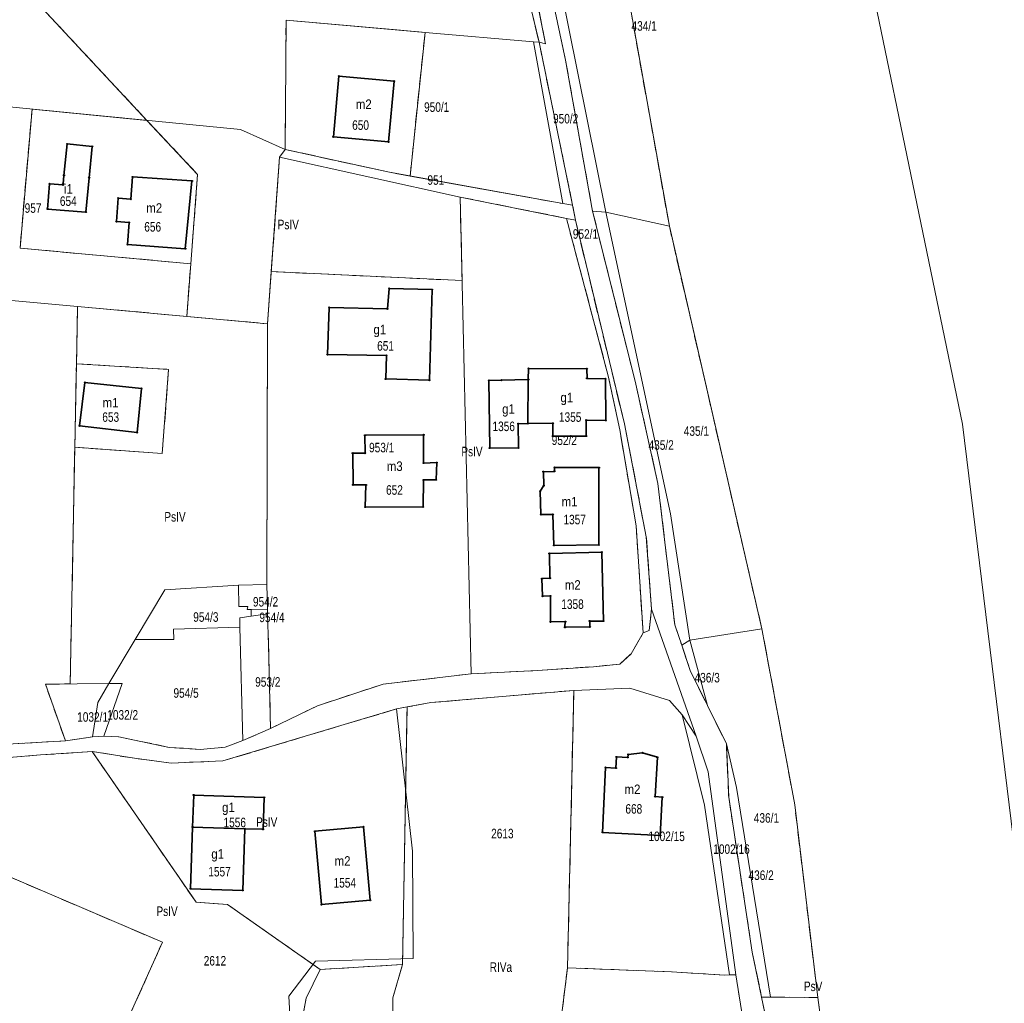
# Model space of a CAD drawing. Header units: metres. Extents: x 7496145 to 7500200, y 5498500 to 5502080.
# Tile 55 of 202: x 7497419 to 7497574, y 5500305 to 5500459. Entities that reach past the tile are written whole.
import ezdxf
from ezdxf.enums import TextEntityAlignment as Align

# ---------------------------------------------------------------- set-up
doc = ezdxf.new("R2010")
doc.units = ezdxf.units.M
doc.header["$MEASUREMENT"] = 0
for name, pattern in [('2.25_0.75', [3, 2.25, -0.75]), ('219-1000', [0]), ('egug-1000', [0])]:
    doc.linetypes.add(name, pattern=pattern)
doc.layers.get('0').update_dxf_attribs({"color": 2, "linetype": 'CONTINUOUS', "lineweight": 5})
for name, color, linetype in [('209-oznaczenie konturu klasyfikacyjnego', 7, 'CONTINUOUS'), ('211-numer działki ewidencyjnej', 7, 'CONTINUOUS'), ('217-kontur klasyfikacyjny', 7, 'CONTINUOUS'), ('218-kontur użytku gruntowego', 7, 'CONTINUOUS'), ('219-działka ewidencyjna', 7, 'CONTINUOUS'), ('312-budynek ewidencyjny', 7, 'CONTINUOUS'), ('312-oznaczenie budynku ewidencyjnego', 7, 'CONTINUOUS'), ('312-oznaczenie budynku ewidencyjnego-Atr117', 7, 'CONTINUOUS'), ('Punkt budynku', 7, 'CONTINUOUS')]:
    doc.layers.add(name, color=color, linetype=linetype)
doc.styles.get("Standard").update_dxf_attribs({"font": 'Working1250', "width": 0.75})

# ---------------------------------------------------------------- blocks, each defined once
blk = doc.blocks.new('PUNKTBUD')
at = {"color": 0}
blk.add_circle((0, 0), 0.09, dxfattribs=at)

msp = doc.modelspace()

# ---------------------------------------------------------------- linework, layer by layer
at = {"layer": '217-kontur klasyfikacyjny', "color": 3, "linetype": '2.25_0.75', "lineweight": 18, "flags": 128}
for points in [[(7497499.11, 5500480.33), (7497504.89, 5500453.13)], [(7497496.59, 5500473.03), (7497500.72, 5500455.95)], [(7497439.06, 5500443.65), (7497413.97, 5500470.5)], [(7497501.76, 5500455.68), (7497498.86, 5500470.15)], [(7497521.21, 5500427), (7497515.03, 5500461.55)], [(7497460.8, 5500439.08), (7497460.94, 5500459.4)], [(7497460.94, 5500459.4), (7497478.36, 5500457.88)], [(7497478.36, 5500457.88), (7497482.81, 5500457.49)], [(7497482.81, 5500457.49), (7497480.43, 5500434.9)], [(7497500.72, 5500455.95), (7497501.76, 5500455.68)], [(7497506, 5500430.3), (7497500.72, 5500455.95)], [(7497504.89, 5500453.13), (7497509.13, 5500429.38)], [(7497419.1, 5500423.55), (7497420.99, 5500445.43)], [(7497420.99, 5500445.43), (7497439.06, 5500443.65)], [(7497439.06, 5500443.65), (7497447.03, 5500435.13)], [(7497458.61, 5500419.87), (7497459.91, 5500437.86)], [(7497459.91, 5500437.86), (7497460.8, 5500439.08)], [(7497477.21, 5500435.48), (7497460.8, 5500439.08)], [(7497447.03, 5500435.13), (7497445.95, 5500421.1)], [(7497480.43, 5500434.9), (7497477.21, 5500435.48)], [(7497480.43, 5500434.9), (7497504.48, 5500430.57)], [(7497505.03, 5500428.23), (7497488.32, 5500431.59)], [(7497488.32, 5500431.59), (7497488.62, 5500418.45)], [(7497504.48, 5500430.57), (7497506, 5500430.3)], [(7497506.43, 5500427.96), (7497506, 5500430.3)], [(7497509.13, 5500429.38), (7497515.81, 5500402.66)], [(7497511.6, 5500403.46), (7497505.03, 5500428.23)], [(7497514.15, 5500395.9), (7497506.43, 5500427.96)], [(7497524.93, 5500410.81), (7497521.21, 5500427)], [(7497445.95, 5500421.1), (7497419.1, 5500423.55)], [(7497445.32, 5500412.82), (7497445.95, 5500421.1)], [(7497458.02, 5500411.66), (7497458.61, 5500419.87)], [(7497488.62, 5500418.45), (7497458.61, 5500419.87)], [(7497427.97, 5500405.37), (7497428.14, 5500414.38)], [(7497428.14, 5500414.38), (7497445.32, 5500412.82)], [(7497445.32, 5500412.82), (7497458.02, 5500411.66)], [(7497457.91, 5500370.67), (7497458.02, 5500411.66)], [(7497535.76, 5500363.67), (7497524.93, 5500410.81)], [(7497427.71, 5500392.23), (7497427.97, 5500405.37)], [(7497427.97, 5500405.37), (7497442.47, 5500404.48)], [(7497442.47, 5500404.48), (7497441.47, 5500391.24)], [(7497513.41, 5500394.96), (7497511.6, 5500403.46)], [(7497515.81, 5500402.66), (7497519.42, 5500386.56)], [(7497517.58, 5500378.16), (7497514.15, 5500395.9)], [(7497515.98, 5500379.89), (7497513.41, 5500394.96)], [(7497427, 5500355.02), (7497427.71, 5500392.23)], [(7497441.47, 5500391.24), (7497427.71, 5500392.23)], [(7497519.42, 5500386.56), (7497520.51, 5500377.31)], [(7497517.09, 5500363.03), (7497515.98, 5500379.89)], [(7497518.41, 5500366.78), (7497517.58, 5500378.16)], [(7497520.51, 5500377.31), (7497522.07, 5500364.31)], [(7497458.02, 5500366.76), (7497457.91, 5500370.67)], [(7497458.04, 5500366.06), (7497458.02, 5500366.76)], [(7497518.05, 5500363.44), (7497518.41, 5500366.78)], [(7497458.18, 5500361.13), (7497458.04, 5500366.06)], [(7497517.09, 5500363.03), (7497518.05, 5500363.44)], [(7497522.07, 5500364.31), (7497523.15, 5500361.1)], [(7497540.92, 5500336.02), (7497535.76, 5500363.67)], [(7497515.19, 5500359.77), (7497517.09, 5500363.03)], [(7497458.51, 5500348.02), (7497458.18, 5500361.13)], [(7497523.15, 5500361.1), (7497524.49, 5500357.12)], [(7497513.4, 5500358.15), (7497515.19, 5500359.77)], [(7497500.46, 5500357.11), (7497509.28, 5500357.72)], [(7497509.28, 5500357.72), (7497513.4, 5500358.15)], [(7497476.19, 5500354.99), (7497490.06, 5500356.61)], [(7497490.06, 5500356.61), (7497500.46, 5500357.11)], [(7497524.49, 5500357.12), (7497527.21, 5500351.61)], [(7497423.08, 5500354.98), (7497427, 5500355.02)], [(7497426.24, 5500346.05), (7497423.08, 5500354.98)], [(7497465.89, 5500351.59), (7497476.19, 5500354.99)], [(7497506.2, 5500354), (7497483.72, 5500352.07)], [(7497505.19, 5500310.37), (7497506.2, 5500354)], [(7497478.32, 5500351.09), (7497451.01, 5500342.9)], [(7497458.51, 5500348.02), (7497465.89, 5500351.59)], [(7497479.98, 5500351.39), (7497478.32, 5500351.09)], [(7497479.25, 5500310.89), (7497479.98, 5500351.39)], [(7497483.72, 5500352.07), (7497479.98, 5500351.39)], [(7497527.21, 5500351.61), (7497530.18, 5500345.61)], [(7497454.15, 5500346.1), (7497458.51, 5500348.02)], [(7497426.24, 5500346.05), (7497430.48, 5500346.69)], [(7497430.48, 5500346.69), (7497432.3, 5500346.79)], [(7497432.3, 5500346.79), (7497434.63, 5500346.71)], [(7497434.63, 5500346.71), (7497442.55, 5500345.04)], [(7497414.28, 5500345.39), (7497426.24, 5500346.05)], [(7497442.55, 5500345.04), (7497447.43, 5500344.72)], [(7497447.43, 5500344.72), (7497451.35, 5500345.05)], [(7497451.35, 5500345.05), (7497454.15, 5500346.1)], [(7497530.18, 5500345.61), (7497530.54, 5500337.19)], [(7497422.32, 5500343.84), (7497417.36, 5500343.46)], [(7497430.43, 5500344.4), (7497422.32, 5500343.84)], [(7497446.78, 5500320.7), (7497430.43, 5500344.4)], [(7497437.08, 5500343.32), (7497430.43, 5500344.4)], [(7497442.87, 5500342.58), (7497437.08, 5500343.32)], [(7497451.01, 5500342.9), (7497442.87, 5500342.58)], [(7497530.54, 5500337.19), (7497534.25, 5500312.81)], [(7497544.55, 5500305.71), (7497540.92, 5500336.02)], [(7497441.5, 5500314.4), (7497412.77, 5500326.68)], [(7497451.71, 5500320.32), (7497446.78, 5500320.7)], [(7497466.32, 5500310.1), (7497451.71, 5500320.32)], [(7497434.87, 5500299.6), (7497441.5, 5500314.4)], [(7497534.25, 5500312.81), (7497535.72, 5500305.76)], [(7497466.32, 5500310.1), (7497479.25, 5500310.89)], [(7497477.71, 5500305.64), (7497479.25, 5500310.89)], [(7497464.08, 5500305.6), (7497466.32, 5500310.1)], [(7497503.16, 5500293.98), (7497505.19, 5500310.37)], [(7497521.53, 5500309.74), (7497505.19, 5500310.37)], [(7497529.87, 5500309.23), (7497521.53, 5500309.74)], [(7497530.65, 5500309.28), (7497529.87, 5500309.23)], [(7497531.65, 5500309.24), (7497530.65, 5500309.28)], [(7497533.87, 5500295.44), (7497531.65, 5500309.24)], [(7497462, 5500294.25), (7497464.08, 5500305.6)], [(7497477.8, 5500300.71), (7497477.71, 5500305.64)], [(7497535.72, 5500305.76), (7497537.14, 5500305.75)], [(7497535.72, 5500305.76), (7497538.23, 5500293.71)], [(7497537.14, 5500305.75), (7497544.55, 5500305.71)], [(7497548.49, 5500276.27), (7497544.55, 5500305.71)]]:
    msp.add_lwpolyline(points, dxfattribs=at)
at = {"layer": '218-kontur użytku gruntowego', "color": 3, "linetype": 'egug-1000', "lineweight": 18, "flags": 128}
for points in [[(7497499.11, 5500480.33), (7497504.89, 5500453.13)], [(7497496.59, 5500473.03), (7497500.72, 5500455.95)], [(7497413.97, 5500470.5), (7497439.06, 5500443.65)], [(7497501.76, 5500455.68), (7497498.86, 5500470.15)], [(7497552.94, 5500465.36), (7497567.31, 5500395.88)], [(7497521.21, 5500427), (7497515.03, 5500461.55)], [(7497460.94, 5500459.4), (7497460.8, 5500439.08)], [(7497478.36, 5500457.88), (7497460.94, 5500459.4)], [(7497482.81, 5500457.49), (7497478.36, 5500457.88)], [(7497480.43, 5500434.9), (7497482.81, 5500457.49)], [(7497500.72, 5500455.95), (7497501.76, 5500455.68)], [(7497506, 5500430.3), (7497500.72, 5500455.95)], [(7497504.89, 5500453.13), (7497509.13, 5500429.38)], [(7497420.99, 5500445.43), (7497419.1, 5500423.55)], [(7497439.06, 5500443.65), (7497420.99, 5500445.43)], [(7497447.03, 5500435.13), (7497439.06, 5500443.65)], [(7497459.91, 5500437.86), (7497458.61, 5500419.87)], [(7497460.8, 5500439.08), (7497459.91, 5500437.86)], [(7497477.21, 5500435.48), (7497460.8, 5500439.08)], [(7497445.95, 5500421.1), (7497447.03, 5500435.13)], [(7497480.43, 5500434.9), (7497477.21, 5500435.48)], [(7497504.48, 5500430.57), (7497480.43, 5500434.9)], [(7497505.03, 5500428.23), (7497488.32, 5500431.59)], [(7497488.32, 5500431.59), (7497488.62, 5500418.45)], [(7497506, 5500430.3), (7497504.48, 5500430.57)], [(7497506.43, 5500427.96), (7497506, 5500430.3)], [(7497509.13, 5500429.38), (7497515.81, 5500402.66)], [(7497511.6, 5500403.46), (7497505.03, 5500428.23)], [(7497514.15, 5500395.9), (7497506.43, 5500427.96)], [(7497524.93, 5500410.81), (7497521.21, 5500427)], [(7497419.1, 5500423.55), (7497445.95, 5500421.1)], [(7497445.95, 5500421.1), (7497445.32, 5500412.82)], [(7497458.61, 5500419.87), (7497458.02, 5500411.66)], [(7497488.62, 5500418.45), (7497458.61, 5500419.87)], [(7497428.14, 5500414.38), (7497427.97, 5500405.37)], [(7497445.32, 5500412.82), (7497428.14, 5500414.38)], [(7497458.02, 5500411.66), (7497445.32, 5500412.82)], [(7497458.02, 5500411.66), (7497457.91, 5500370.67)], [(7497535.76, 5500363.67), (7497524.93, 5500410.81)], [(7497427.97, 5500405.37), (7497427.71, 5500392.23)], [(7497427.97, 5500405.37), (7497442.47, 5500404.48)], [(7497442.47, 5500404.48), (7497441.47, 5500391.24)], [(7497513.41, 5500394.96), (7497511.6, 5500403.46)], [(7497515.81, 5500402.66), (7497519.42, 5500386.56)], [(7497517.58, 5500378.16), (7497514.15, 5500395.9)], [(7497567.31, 5500395.88), (7497579.3, 5500297.93)], [(7497515.98, 5500379.89), (7497513.41, 5500394.96)], [(7497427.71, 5500392.23), (7497427, 5500355.02)], [(7497441.47, 5500391.24), (7497427.71, 5500392.23)], [(7497519.42, 5500386.56), (7497520.51, 5500377.31)], [(7497517.09, 5500363.03), (7497515.98, 5500379.89)], [(7497518.41, 5500366.78), (7497517.58, 5500378.16)], [(7497520.51, 5500377.31), (7497522.07, 5500364.31)], [(7497457.91, 5500370.67), (7497458.02, 5500366.76)], [(7497458.02, 5500366.76), (7497458.04, 5500366.06)], [(7497518.05, 5500363.44), (7497518.41, 5500366.78)], [(7497458.04, 5500366.06), (7497458.18, 5500361.13)], [(7497517.09, 5500363.03), (7497518.05, 5500363.44)], [(7497522.07, 5500364.31), (7497523.15, 5500361.1)], [(7497540.92, 5500336.02), (7497535.76, 5500363.67)], [(7497515.19, 5500359.77), (7497517.09, 5500363.03)], [(7497458.18, 5500361.13), (7497458.51, 5500348.02)], [(7497523.15, 5500361.1), (7497524.49, 5500357.12)], [(7497513.4, 5500358.15), (7497515.19, 5500359.77)], [(7497500.46, 5500357.11), (7497509.28, 5500357.72)], [(7497509.28, 5500357.72), (7497513.4, 5500358.15)], [(7497476.19, 5500354.99), (7497490.06, 5500356.61)], [(7497490.06, 5500356.61), (7497500.46, 5500357.11)], [(7497524.49, 5500357.12), (7497527.21, 5500351.61)], [(7497427, 5500355.02), (7497423.08, 5500354.98)], [(7497423.08, 5500354.98), (7497426.24, 5500346.05)], [(7497465.89, 5500351.59), (7497476.19, 5500354.99)], [(7497514.98, 5500354.37), (7497506.2, 5500354)], [(7497521.26, 5500352.42), (7497514.98, 5500354.37)], [(7497506.2, 5500354), (7497483.72, 5500352.07)], [(7497506.2, 5500354), (7497505.19, 5500310.37)], [(7497478.32, 5500351.09), (7497451.01, 5500342.9)], [(7497458.51, 5500348.02), (7497465.89, 5500351.59)], [(7497479.98, 5500351.39), (7497478.32, 5500351.09)], [(7497479.25, 5500310.89), (7497479.98, 5500351.39)], [(7497483.72, 5500352.07), (7497479.98, 5500351.39)], [(7497523.21, 5500350.14), (7497521.26, 5500352.42)], [(7497527.21, 5500351.61), (7497530.18, 5500345.61)], [(7497525.45, 5500346.81), (7497523.21, 5500350.14)], [(7497454.15, 5500346.1), (7497458.51, 5500348.02)], [(7497426.24, 5500346.05), (7497430.48, 5500346.69)], [(7497430.48, 5500346.69), (7497432.3, 5500346.79)], [(7497432.3, 5500346.79), (7497434.63, 5500346.71)], [(7497434.63, 5500346.71), (7497442.55, 5500345.04)], [(7497527.33, 5500341.2), (7497525.45, 5500346.81)], [(7497414.28, 5500345.39), (7497426.24, 5500346.05)], [(7497442.55, 5500345.04), (7497447.43, 5500344.72)], [(7497447.43, 5500344.72), (7497451.35, 5500345.05)], [(7497451.35, 5500345.05), (7497454.15, 5500346.1)], [(7497530.18, 5500345.61), (7497530.54, 5500337.19)], [(7497422.32, 5500343.84), (7497417.36, 5500343.46)], [(7497430.43, 5500344.4), (7497422.32, 5500343.84)], [(7497446.78, 5500320.7), (7497430.43, 5500344.4)], [(7497437.08, 5500343.32), (7497430.43, 5500344.4)], [(7497442.87, 5500342.58), (7497437.08, 5500343.32)], [(7497451.01, 5500342.9), (7497442.87, 5500342.58)], [(7497531.65, 5500309.24), (7497527.33, 5500341.2)], [(7497530.54, 5500337.19), (7497534.25, 5500312.81)], [(7497544.55, 5500305.71), (7497540.92, 5500336.02)], [(7497441.5, 5500314.4), (7497412.77, 5500326.68)], [(7497451.71, 5500320.32), (7497446.78, 5500320.7)], [(7497466.32, 5500310.1), (7497451.71, 5500320.32)], [(7497434.87, 5500299.6), (7497441.5, 5500314.4)], [(7497534.25, 5500312.81), (7497535.72, 5500305.76)], [(7497466.32, 5500310.1), (7497479.25, 5500310.89)], [(7497477.71, 5500305.64), (7497479.25, 5500310.89)], [(7497464.08, 5500305.6), (7497466.32, 5500310.1)], [(7497503.16, 5500293.98), (7497505.19, 5500310.37)], [(7497505.19, 5500310.37), (7497521.53, 5500309.74)], [(7497521.53, 5500309.74), (7497529.87, 5500309.23)], [(7497529.87, 5500309.23), (7497530.65, 5500309.28)], [(7497530.65, 5500309.28), (7497531.65, 5500309.24)], [(7497533.87, 5500295.44), (7497531.65, 5500309.24)], [(7497462, 5500294.25), (7497464.08, 5500305.6)], [(7497477.8, 5500300.71), (7497477.71, 5500305.64)], [(7497537.14, 5500305.75), (7497535.72, 5500305.76)], [(7497535.72, 5500305.76), (7497538.23, 5500293.71)], [(7497544.55, 5500305.71), (7497537.14, 5500305.75)], [(7497548.49, 5500276.27), (7497544.55, 5500305.71)]]:
    msp.add_lwpolyline(points, dxfattribs=at)
at = {"layer": '219-działka ewidencyjna', "color": 3, "linetype": '219-1000', "lineweight": 18, "flags": 128}
for points in [[(7497499.11, 5500480.33), (7497504.89, 5500453.13)], [(7497499.11, 5500480.33), (7497504.89, 5500453.13)], [(7497496.59, 5500473.03), (7497500.72, 5500455.95)], [(7497502.42, 5500473), (7497511.2, 5500429.2)], [(7497498.86, 5500470.15), (7497501.76, 5500455.68)], [(7497498.86, 5500470.15), (7497501.76, 5500455.68)], [(7497515.03, 5500461.55), (7497521.21, 5500427)], [(7497515.03, 5500461.55), (7497521.21, 5500427)], [(7497460.8, 5500439.08), (7497460.94, 5500459.4)], [(7497460.94, 5500459.4), (7497482.81, 5500457.49)], [(7497482.81, 5500457.49), (7497499.83, 5500456.03)], [(7497499.83, 5500456.03), (7497500.72, 5500455.95)], [(7497499.83, 5500456.03), (7497504.48, 5500430.57)], [(7497501.76, 5500455.68), (7497500.72, 5500455.95)], [(7497500.72, 5500455.95), (7497506, 5500430.3)], [(7497501.76, 5500455.68), (7497500.72, 5500455.95)], [(7497500.72, 5500455.95), (7497506, 5500430.3)], [(7497504.89, 5500453.13), (7497509.13, 5500429.38)], [(7497504.89, 5500453.13), (7497509.13, 5500429.38)], [(7497378.86, 5500449.56), (7497453.77, 5500442.21)], [(7497453.77, 5500442.21), (7497460.8, 5500439.08)], [(7497458.02, 5500411.66), (7497459.91, 5500437.86)], [(7497459.91, 5500437.86), (7497460.8, 5500439.08)], [(7497459.91, 5500437.86), (7497488.32, 5500431.59)], [(7497460.8, 5500439.08), (7497477.21, 5500435.48)], [(7497477.21, 5500435.48), (7497504.48, 5500430.57)], [(7497488.32, 5500431.59), (7497505.03, 5500428.23)], [(7497488.32, 5500431.59), (7497490.06, 5500356.61)], [(7497504.48, 5500430.57), (7497506, 5500430.3)], [(7497506, 5500430.3), (7497506.43, 5500427.96)], [(7497506, 5500430.3), (7497506.43, 5500427.96)], [(7497515.81, 5500402.66), (7497509.13, 5500429.38)], [(7497509.13, 5500429.38), (7497511.2, 5500429.2)], [(7497515.81, 5500402.66), (7497509.13, 5500429.38)], [(7497511.2, 5500429.2), (7497521.37, 5500381.75)], [(7497511.2, 5500429.2), (7497521.21, 5500427)], [(7497505.03, 5500428.23), (7497506.43, 5500427.96)], [(7497505.03, 5500428.23), (7497511.6, 5500403.46)], [(7497514.15, 5500395.9), (7497506.43, 5500427.96)], [(7497514.15, 5500395.9), (7497506.43, 5500427.96)], [(7497521.21, 5500427), (7497535.76, 5500363.67)], [(7497521.21, 5500427), (7497535.76, 5500363.67)], [(7497391.89, 5500417.69), (7497458.02, 5500411.66)], [(7497457.91, 5500370.67), (7497458.02, 5500411.66)], [(7497511.6, 5500403.46), (7497513.41, 5500394.96)], [(7497515.81, 5500402.66), (7497519.42, 5500386.56)], [(7497515.81, 5500402.66), (7497519.42, 5500386.56)], [(7497514.15, 5500395.9), (7497517.58, 5500378.16)], [(7497514.15, 5500395.9), (7497517.58, 5500378.16)], [(7497513.41, 5500394.96), (7497515.98, 5500379.89)], [(7497519.42, 5500386.56), (7497520.51, 5500377.31)], [(7497519.42, 5500386.56), (7497520.51, 5500377.31)], [(7497521.37, 5500381.75), (7497524.43, 5500361.88)], [(7497515.98, 5500379.89), (7497517.09, 5500363.03)], [(7497517.58, 5500378.16), (7497518.41, 5500366.78)], [(7497517.58, 5500378.16), (7497518.41, 5500366.78)], [(7497520.51, 5500377.31), (7497522.07, 5500364.31)], [(7497520.51, 5500377.31), (7497522.07, 5500364.31)], [(7497437.22, 5500362.02), (7497441.88, 5500369.84)], [(7497441.88, 5500369.84), (7497453.44, 5500370.57)], [(7497453.44, 5500370.57), (7497457.91, 5500370.67)], [(7497453.44, 5500370.57), (7497453.52, 5500367.18)], [(7497457.91, 5500370.67), (7497458.02, 5500366.76)], [(7497453.52, 5500367.18), (7497454.9, 5500367.21)], [(7497454.84, 5500366.71), (7497454.9, 5500367.21)], [(7497454.84, 5500366.71), (7497455.44, 5500366.73)], [(7497455.44, 5500366.73), (7497458.02, 5500366.76)], [(7497455.44, 5500366.73), (7497455.46, 5500365.7)], [(7497458.02, 5500366.76), (7497458.04, 5500366.06)], [(7497518.05, 5500363.44), (7497518.41, 5500366.78)], [(7497518.41, 5500366.78), (7497525.45, 5500346.81)], [(7497518.41, 5500366.78), (7497525.45, 5500346.81)], [(7497453.65, 5500365.42), (7497455.46, 5500365.7)], [(7497453.65, 5500365.42), (7497453.69, 5500363.96)], [(7497455.46, 5500365.7), (7497458.04, 5500366.06)], [(7497458.04, 5500366.06), (7497458.18, 5500361.13)], [(7497443.23, 5500363.61), (7497453.69, 5500363.96)], [(7497443.23, 5500363.61), (7497443.28, 5500362)], [(7497453.69, 5500363.96), (7497454.15, 5500346.1)], [(7497518.05, 5500363.44), (7497517.09, 5500363.03)], [(7497522.07, 5500364.31), (7497523.15, 5500361.1)], [(7497522.07, 5500364.31), (7497523.15, 5500361.1)], [(7497524.43, 5500361.88), (7497535.76, 5500363.67)], [(7497535.76, 5500363.67), (7497540.92, 5500336.02)], [(7497535.76, 5500363.67), (7497540.92, 5500336.02)], [(7497433.09, 5500355.08), (7497437.22, 5500362.02)], [(7497437.22, 5500362.02), (7497443.28, 5500362)], [(7497515.19, 5500359.77), (7497517.09, 5500363.03)], [(7497523.15, 5500361.1), (7497524.43, 5500361.88)], [(7497524.43, 5500361.88), (7497527.21, 5500351.61)], [(7497458.18, 5500361.13), (7497458.51, 5500348.02)], [(7497523.15, 5500361.1), (7497524.49, 5500357.12)], [(7497523.15, 5500361.1), (7497524.49, 5500357.12)], [(7497513.4, 5500358.15), (7497515.19, 5500359.77)], [(7497500.46, 5500357.11), (7497509.28, 5500357.72)], [(7497509.28, 5500357.72), (7497513.4, 5500358.15)], [(7497476.19, 5500354.99), (7497490.06, 5500356.61)], [(7497500.46, 5500357.11), (7497490.06, 5500356.61)], [(7497524.49, 5500357.12), (7497527.21, 5500351.61)], [(7497524.49, 5500357.12), (7497527.21, 5500351.61)], [(7497423.08, 5500354.98), (7497433.09, 5500355.08)], [(7497423.08, 5500354.98), (7497426.24, 5500346.05)], [(7497431.34, 5500352.12), (7497433.09, 5500355.08)], [(7497432.3, 5500346.79), (7497435.16, 5500355.11)], [(7497433.09, 5500355.08), (7497435.16, 5500355.11)], [(7497465.89, 5500351.59), (7497476.19, 5500354.99)], [(7497506.2, 5500354), (7497514.98, 5500354.37)], [(7497514.98, 5500354.37), (7497521.26, 5500352.42)], [(7497506.2, 5500354), (7497483.72, 5500352.07)], [(7497505.19, 5500310.37), (7497506.19, 5500353.64)], [(7497506.19, 5500353.64), (7497506.2, 5500354)], [(7497430.48, 5500346.69), (7497431.34, 5500352.12)], [(7497451.01, 5500342.9), (7497478.32, 5500351.09)], [(7497458.51, 5500348.02), (7497465.89, 5500351.59)], [(7497478.32, 5500351.09), (7497483.72, 5500352.07)], [(7497478.32, 5500351.09), (7497480.84, 5500328.73)], [(7497521.26, 5500352.42), (7497523.21, 5500350.14)], [(7497530.18, 5500345.61), (7497527.21, 5500351.61)], [(7497530.18, 5500345.61), (7497527.21, 5500351.61)], [(7497523.21, 5500350.14), (7497525.45, 5500346.81)], [(7497523.21, 5500350.14), (7497526.74, 5500335.93)], [(7497454.15, 5500346.1), (7497458.51, 5500348.02)], [(7497426.24, 5500346.05), (7497430.48, 5500346.69)], [(7497430.48, 5500346.69), (7497432.3, 5500346.79)], [(7497432.3, 5500346.79), (7497434.63, 5500346.71)], [(7497434.63, 5500346.71), (7497442.55, 5500345.04)], [(7497525.45, 5500346.81), (7497527.33, 5500341.2)], [(7497525.45, 5500346.81), (7497527.33, 5500341.2)], [(7497426.24, 5500346.05), (7497414.28, 5500345.39)], [(7497442.55, 5500345.04), (7497447.43, 5500344.72)], [(7497447.43, 5500344.72), (7497451.35, 5500345.05)], [(7497451.35, 5500345.05), (7497454.15, 5500346.1)], [(7497530.18, 5500345.61), (7497530.54, 5500337.19)], [(7497530.18, 5500345.61), (7497531.79, 5500338.72)], [(7497530.18, 5500345.61), (7497530.54, 5500337.19)], [(7497417.36, 5500343.46), (7497422.32, 5500343.84)], [(7497422.32, 5500343.84), (7497430.43, 5500344.4)], [(7497437.08, 5500343.32), (7497430.43, 5500344.4)], [(7497437.08, 5500343.32), (7497442.87, 5500342.58)], [(7497442.87, 5500342.58), (7497451.01, 5500342.9)], [(7497527.33, 5500341.2), (7497531.65, 5500309.24)], [(7497527.33, 5500341.2), (7497531.65, 5500309.24)], [(7497531.79, 5500338.72), (7497537.14, 5500305.75)], [(7497530.54, 5500337.19), (7497534.25, 5500312.81)], [(7497530.54, 5500337.19), (7497534.25, 5500312.81)], [(7497526.74, 5500335.93), (7497530.65, 5500309.28)], [(7497544.55, 5500305.71), (7497540.92, 5500336.02)], [(7497544.55, 5500305.71), (7497540.92, 5500336.02)], [(7497480.84, 5500328.73), (7497480.9, 5500311.82)], [(7497534.25, 5500312.81), (7497535.72, 5500305.76)], [(7497534.25, 5500312.81), (7497535.72, 5500305.76)], [(7497461.35, 5500305.93), (7497465.54, 5500311.41)], [(7497465.54, 5500311.41), (7497480.9, 5500311.82)], [(7497505.19, 5500310.37), (7497503.16, 5500293.98)], [(7497505.19, 5500310.37), (7497521.53, 5500309.74)], [(7497521.53, 5500309.74), (7497529.87, 5500309.23)], [(7497529.87, 5500309.23), (7497530.65, 5500309.28)], [(7497530.65, 5500309.28), (7497531.65, 5500309.24)], [(7497531.65, 5500309.24), (7497533.87, 5500295.44)], [(7497531.65, 5500309.24), (7497533.87, 5500295.44)], [(7497462, 5500294.25), (7497461.35, 5500305.93)], [(7497535.72, 5500305.76), (7497538.23, 5500293.71)], [(7497535.72, 5500305.76), (7497537.14, 5500305.75)], [(7497535.72, 5500305.76), (7497538.23, 5500293.71)], [(7497544.55, 5500305.71), (7497537.14, 5500305.75)], [(7497544.55, 5500305.71), (7497548.49, 5500276.27)], [(7497544.55, 5500305.71), (7497548.49, 5500276.27)]]:
    msp.add_lwpolyline(points, dxfattribs=at)
at = {"layer": '312-budynek ewidencyjny', "color": 7, "linetype": 'Continuous', "lineweight": 35, "flags": 128}
for points in [[(7497468.38, 5500441.06), (7497469.23, 5500450.61)], [(7497469.23, 5500450.61), (7497477.91, 5500449.81)], [(7497477.91, 5500449.81), (7497477.03, 5500440.26)], [(7497477.03, 5500440.26), (7497468.38, 5500441.06)], [(7497426.01, 5500435), (7497426.5, 5500439.95)], [(7497426.5, 5500439.95), (7497430.44, 5500439.56)], [(7497430.44, 5500439.56), (7497429.97, 5500434.63)], [(7497425.88, 5500433.65), (7497426.01, 5500435)], [(7497429.97, 5500434.63), (7497429.46, 5500429.24)], [(7497436.53, 5500431.27), (7497436.78, 5500434.76)], [(7497436.78, 5500434.76), (7497446.14, 5500434.12)], [(7497423.44, 5500429.71), (7497423.73, 5500433.66)], [(7497423.73, 5500433.66), (7497425.86, 5500433.5)], [(7497425.86, 5500433.5), (7497425.88, 5500433.65)], [(7497446.14, 5500434.12), (7497445.09, 5500423.47)], [(7497434.26, 5500427.73), (7497434.53, 5500431.42)], [(7497434.53, 5500431.42), (7497436.53, 5500431.27)], [(7497429.46, 5500429.24), (7497423.44, 5500429.71)], [(7497436.25, 5500427.58), (7497434.26, 5500427.73)], [(7497436, 5500424.14), (7497436.25, 5500427.58)], [(7497445.09, 5500423.47), (7497436, 5500424.14)], [(7497476.87, 5500414), (7497477.14, 5500417.22)], [(7497477.14, 5500417.22), (7497483.9, 5500417.04)], [(7497483.9, 5500417.04), (7497483.47, 5500402.8)], [(7497467.45, 5500406.81), (7497467.7, 5500414.22)], [(7497467.7, 5500414.22), (7497476.87, 5500414)], [(7497476.72, 5500406.66), (7497467.45, 5500406.81)], [(7497476.6, 5500402.98), (7497476.72, 5500406.66)], [(7497499.03, 5500402.9), (7497499.05, 5500404.64)], [(7497499.05, 5500404.64), (7497508.23, 5500404.6)], [(7497508.23, 5500404.6), (7497508.27, 5500403.08)], [(7497428.47, 5500395.62), (7497429.29, 5500402.42)], [(7497429.29, 5500402.42), (7497438.2, 5500401.47)], [(7497483.47, 5500402.8), (7497476.6, 5500402.98)], [(7497492.81, 5500402.74), (7497494.81, 5500402.79)], [(7497492.96, 5500392.11), (7497492.81, 5500402.74)], [(7497494.81, 5500402.79), (7497499.03, 5500402.9)], [(7497499.03, 5500402.9), (7497498.95, 5500395.97)], [(7497498.95, 5500395.97), (7497499.03, 5500402.9)], [(7497508.27, 5500403.08), (7497511.16, 5500403)], [(7497511.16, 5500403), (7497511.22, 5500396.46)], [(7497438.2, 5500401.47), (7497437.53, 5500394.57)], [(7497498.95, 5500395.97), (7497497.45, 5500395.95)], [(7497497.45, 5500395.95), (7497497.5, 5500392.15)], [(7497502.89, 5500396.01), (7497498.95, 5500395.97)], [(7497502.88, 5500394.01), (7497502.89, 5500396.01)], [(7497508.15, 5500396.5), (7497508.12, 5500394)], [(7497511.22, 5500396.46), (7497508.15, 5500396.5)], [(7497437.53, 5500394.57), (7497428.47, 5500395.62)], [(7497473.34, 5500394.12), (7497482.57, 5500394.19)], [(7497473.39, 5500391.32), (7497473.34, 5500394.12)], [(7497482.57, 5500394.19), (7497482.56, 5500389.75)], [(7497508.12, 5500394), (7497502.88, 5500394.01)], [(7497471.41, 5500391.31), (7497473.39, 5500391.32)], [(7497471.47, 5500386.34), (7497471.41, 5500391.31)], [(7497497.5, 5500392.15), (7497492.96, 5500392.11)], [(7497482.56, 5500389.75), (7497484.63, 5500389.83)], [(7497484.63, 5500389.83), (7497484.55, 5500387.13)], [(7497501.4, 5500388.39), (7497503.13, 5500388.45)], [(7497501.46, 5500386.2), (7497501.4, 5500388.39)], [(7497503.13, 5500388.45), (7497503.14, 5500389.05)], [(7497503.14, 5500389.05), (7497510.14, 5500389.04)], [(7497510.14, 5500389.04), (7497510.13, 5500376.9)], [(7497482.57, 5500387.1), (7497482.51, 5500382.86)], [(7497484.55, 5500387.13), (7497482.57, 5500387.1)], [(7497473.5, 5500386.31), (7497471.47, 5500386.34)], [(7497473.4, 5500382.83), (7497473.5, 5500386.31)], [(7497500.91, 5500385.32), (7497501.46, 5500386.2)], [(7497501, 5500381.67), (7497500.91, 5500385.32)], [(7497482.51, 5500382.86), (7497473.4, 5500382.83)], [(7497502.89, 5500381.68), (7497501, 5500381.67)], [(7497503.07, 5500376.8), (7497502.89, 5500381.68)], [(7497502.34, 5500375.54), (7497510.57, 5500375.73)], [(7497510.13, 5500376.9), (7497503.07, 5500376.8)], [(7497510.57, 5500375.73), (7497510.86, 5500364.9)], [(7497502.44, 5500371.64), (7497502.34, 5500375.54)], [(7497501.18, 5500371.58), (7497502.44, 5500371.64)], [(7497501.28, 5500368.82), (7497501.18, 5500371.58)], [(7497502.5, 5500368.86), (7497501.28, 5500368.82)], [(7497502.53, 5500364.76), (7497502.5, 5500368.86)], [(7497510.86, 5500364.9), (7497508.68, 5500364.91)], [(7497508.68, 5500364.91), (7497508.7, 5500363.98)], [(7497504.85, 5500364.82), (7497502.53, 5500364.76)], [(7497504.79, 5500363.92), (7497504.85, 5500364.82)], [(7497508.7, 5500363.98), (7497504.79, 5500363.92)], [(7497512.81, 5500341.78), (7497512.91, 5500343.53)], [(7497512.91, 5500343.53), (7497514.66, 5500343.46)], [(7497514.66, 5500343.46), (7497514.75, 5500343.91)], [(7497514.75, 5500343.91), (7497516.98, 5500344.18)], [(7497516.98, 5500344.18), (7497519.33, 5500343.48)], [(7497519.33, 5500343.48), (7497518.98, 5500337.29)], [(7497510.71, 5500331.67), (7497511.16, 5500341.87)], [(7497511.16, 5500341.87), (7497512.81, 5500341.78)], [(7497446.24, 5500332.51), (7497446.41, 5500337.54)], [(7497446.41, 5500337.54), (7497457.49, 5500337.18)], [(7497457.49, 5500337.18), (7497457.32, 5500332.15)], [(7497518.98, 5500337.29), (7497520.1, 5500337.21)], [(7497520.1, 5500337.21), (7497519.79, 5500331.19)], [(7497445.92, 5500322.81), (7497446.24, 5500332.51)], [(7497446.24, 5500332.51), (7497454.44, 5500332.24)], [(7497454.44, 5500332.24), (7497446.24, 5500332.51)], [(7497465.48, 5500331.84), (7497473.12, 5500332.53)], [(7497473.12, 5500332.53), (7497474.16, 5500320.99)], [(7497454.44, 5500332.24), (7497454.12, 5500322.54)], [(7497457.32, 5500332.15), (7497454.44, 5500332.24)], [(7497466.52, 5500320.3), (7497465.48, 5500331.84)], [(7497519.79, 5500331.19), (7497510.71, 5500331.67)], [(7497454.12, 5500322.54), (7497445.92, 5500322.81)], [(7497474.16, 5500320.99), (7497466.52, 5500320.3)]]:
    msp.add_lwpolyline(points, dxfattribs=at)

# ---------------------------------------------------------------- block references
at = {"layer": 'Punkt budynku', "color": 5, "linetype": 'Continuous', "lineweight": 13}
for p in [(7497469.23, 5500450.61), (7497477.91, 5500449.81), (7497468.38, 5500441.06), (7497426.5, 5500439.95), (7497430.44, 5500439.56), (7497477.03, 5500440.26), (7497426.01, 5500435), (7497429.97, 5500434.63), (7497436.78, 5500434.76), (7497423.73, 5500433.66), (7497425.86, 5500433.5), (7497425.88, 5500433.65), (7497446.14, 5500434.12), (7497434.53, 5500431.42), (7497436.53, 5500431.27), (7497423.44, 5500429.71), (7497429.46, 5500429.24), (7497434.26, 5500427.73), (7497436.25, 5500427.58), (7497436, 5500424.14), (7497445.09, 5500423.47), (7497477.14, 5500417.22), (7497483.9, 5500417.04), (7497467.7, 5500414.22), (7497476.87, 5500414), (7497467.45, 5500406.81), (7497476.72, 5500406.66), (7497499.05, 5500404.64), (7497508.23, 5500404.6), (7497429.29, 5500402.42), (7497476.6, 5500402.98), (7497483.47, 5500402.8), (7497492.81, 5500402.74), (7497494.81, 5500402.79), (7497499.03, 5500402.9), (7497508.27, 5500403.08), (7497511.16, 5500403), (7497438.2, 5500401.47), (7497497.45, 5500395.95), (7497498.95, 5500395.97), (7497502.89, 5500396.01), (7497508.15, 5500396.5), (7497511.22, 5500396.46), (7497428.47, 5500395.62), (7497437.53, 5500394.57), (7497473.34, 5500394.12), (7497482.57, 5500394.19), (7497502.88, 5500394.01), (7497508.12, 5500394), (7497471.41, 5500391.31), (7497473.39, 5500391.32), (7497492.96, 5500392.11), (7497497.5, 5500392.15), (7497482.56, 5500389.75), (7497484.63, 5500389.83), (7497501.4, 5500388.39), (7497503.13, 5500388.45), (7497503.14, 5500389.05), (7497510.14, 5500389.04), (7497482.57, 5500387.1), (7497484.55, 5500387.13), (7497471.47, 5500386.34), (7497473.5, 5500386.31), (7497500.91, 5500385.32), (7497501.46, 5500386.2), (7497473.4, 5500382.83), (7497482.51, 5500382.86), (7497501, 5500381.67), (7497502.89, 5500381.68), (7497503.07, 5500376.8), (7497510.13, 5500376.9), (7497510.57, 5500375.73), (7497502.34, 5500375.54), (7497501.18, 5500371.58), (7497502.44, 5500371.64), (7497501.28, 5500368.82), (7497502.5, 5500368.86), (7497504.85, 5500364.82), (7497508.68, 5500364.91), (7497510.86, 5500364.9), (7497502.53, 5500364.76), (7497504.79, 5500363.92), (7497508.7, 5500363.98), (7497512.91, 5500343.53), (7497514.66, 5500343.46), (7497514.75, 5500343.91), (7497516.98, 5500344.18), (7497519.33, 5500343.48), (7497511.16, 5500341.87), (7497512.81, 5500341.78), (7497446.41, 5500337.54), (7497457.49, 5500337.18), (7497518.98, 5500337.29), (7497520.1, 5500337.21), (7497446.24, 5500332.51), (7497473.12, 5500332.53), (7497454.44, 5500332.24), (7497457.32, 5500332.15), (7497465.48, 5500331.84), (7497510.71, 5500331.67), (7497519.79, 5500331.19), (7497445.92, 5500322.81), (7497454.12, 5500322.54), (7497466.52, 5500320.3), (7497474.16, 5500320.99)]:
    msp.add_blockref('PUNKTBUD', p, dxfattribs=at)

# ---------------------------------------------------------------- texts
at = {"layer": '209-oznaczenie konturu klasyfikacyjnego', "color": 3, "linetype": 'Continuous', "lineweight": 18, "width": 0.79}
for s, p in [('PsIV', (7497459.61, 5500426.53)), ('PsIV', (7497488.5, 5500390.81)), ('PsIV', (7497441.8, 5500380.55)), ('PsIV', (7497456.22, 5500332.55)), ('PsIV', (7497440.55, 5500318.52)), ('RIVa', (7497492.96, 5500309.73)), ('PsV', (7497542.37, 5500306.71))]:
    msp.add_text(s, height=1.5, dxfattribs=at).set_placement(p)
at = {"layer": '211-numer działki ewidencyjnej', "color": 3, "linetype": 'Continuous', "lineweight": 18, "width": 0.79}
for s, p in [('434/1', (7497515.26, 5500459.25)), ('957', (7497419.83, 5500430.61)), ('952/1', (7497506.03, 5500426.53)), ('435/1', (7497523.48, 5500395.54)), ('953/1', (7497473.99, 5500392.94)), ('952/2', (7497502.71, 5500394.1)), ('435/2', (7497517.94, 5500393.34)), ('954/2', (7497455.73, 5500368.69)), ('954/3', (7497446.34, 5500366.29)), ('954/4', (7497456.74, 5500366.23)), ('953/2', (7497456.08, 5500356.08)), ('436/3', (7497525.18, 5500356.75)), ('954/5', (7497443.23, 5500354.34)), ('1032/2', (7497432.82, 5500350.9)), ('1032/1', (7497428.09, 5500350.57)), ('436/1', (7497534.49, 5500334.69)), ('2613', (7497493.19, 5500332.23)), ('1002/15', (7497517.92, 5500331.8)), ('1002/16', (7497528.12, 5500329.79)), ('436/2', (7497533.66, 5500325.68)), ('2612', (7497447.99, 5500312.23))]:
    msp.add_text(s, height=1.5, dxfattribs=at).set_placement(p, align=Align.TOP_LEFT)
for s, p in [('950/1', (7497482.64, 5500444.99)), ('950/2', (7497502.92, 5500443.17)), ('951', (7497483.17, 5500433.52))]:
    msp.add_text(s, height=1.5, dxfattribs=at).set_placement(p)
at = {"layer": '312-oznaczenie budynku ewidencyjnego', "color": 7, "linetype": 'Continuous', "lineweight": 18, "width": 0.79}
for s, p in [('650', (7497471.33, 5500443.66)), ('654', (7497425.37, 5500431.7)), ('656', (7497438.64, 5500427.66)), ('651', (7497475.26, 5500408.93)), ('653', (7497432.04, 5500397.74)), ('1355', (7497503.85, 5500397.74)), ('1356', (7497493.4, 5500396.28)), ('652', (7497476.66, 5500386.27)), ('1357', (7497504.56, 5500381.62)), ('1358', (7497504.22, 5500368.31)), ('668', (7497514.3, 5500336.11)), ('1556', (7497451.1, 5500333.98)), ('1557', (7497448.71, 5500326.24)), ('1554', (7497468.41, 5500324.49))]:
    msp.add_text(s, height=1.5, dxfattribs=at).set_placement(p, align=Align.TOP_LEFT)
at = {"layer": '312-oznaczenie budynku ewidencyjnego-Atr117', "color": 7, "width": 0.9}
for s, p in [('m2', (7497473.15, 5500445.44)), ('i1', (7497426.71, 5500432.12)), ('m2', (7497440.2, 5500429.12)), ('g1', (7497475.68, 5500410.01)), ('g1', (7497505.09, 5500399.32)), ('m1', (7497433.34, 5500398.5)), ('g1', (7497495.92, 5500397.51)), ('m3', (7497478.02, 5500388.51)), ('m1', (7497505.53, 5500382.93)), ('m2', (7497506.02, 5500369.83)), ('m2', (7497515.41, 5500337.69)), ('g1', (7497451.87, 5500334.85)), ('g1', (7497450.18, 5500327.53)), ('m2', (7497469.82, 5500326.42))]:
    msp.add_text(s, height=1.5, dxfattribs=at).set_placement(p, align=Align.CENTER)

doc.saveas('drawing.dxf')
